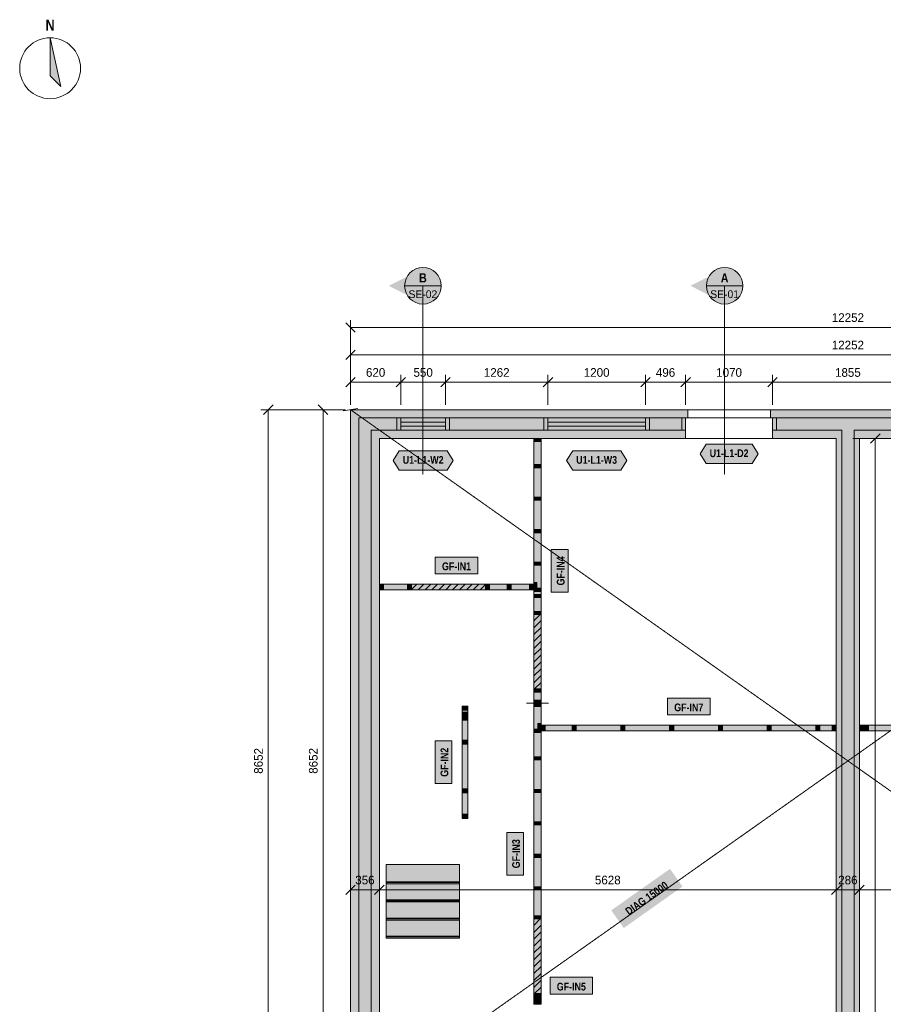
# Model space of a CAD drawing. Header units: millimetres. Extents: x -4149 to 16626, y -5842 to 13682.
# Tile 2 of 4: x -4074 to 6562, y 1328 to 13456. Entities that reach past the tile are written whole.
import ezdxf
from ezdxf.enums import TextEntityAlignment as Align

# ---------------------------------------------------------------- set-up
doc = ezdxf.new("R2010")
doc.units = ezdxf.units.MM
doc.linetypes.add('DASHED', pattern=[1.524, 1.27, -0.254])
for name, color, linetype in [('FILL-C_B2B2B5', 7, 'Continuous'), ('FILL-EPS', 7, 'Continuous'), ('FILL-INK', 7, 'Continuous'), ('FILL-RED', 7, 'Continuous'), ('FILL-TEAL_DK', 7, 'Continuous'), ('FILL-TIMBER', 7, 'Continuous'), ('FILL-WHITE', 7, 'Continuous'), ('LINE-C_85297A', 7, 'Continuous'), ('LINE-C_85297A-DASH', 7, 'DASHED'), ('LINE-INK', 7, 'Continuous'), ('LINE-INK-DASH', 7, 'DASHED'), ('LINE-RED', 7, 'Continuous'), ('LINE-RED-DASH', 7, 'DASHED'), ('LINE-STEEL_GREY', 7, 'Continuous'), ('LINE-STEEL_GREY-DASH', 7, 'DASHED'), ('LINE-TEAL_DK', 7, 'Continuous'), ('LINE-TIMBER_DK', 7, 'Continuous'), ('TEXT-C_85297A', 7, 'Continuous'), ('TEXT-INK', 7, 'Continuous'), ('TEXT-RED', 7, 'Continuous'), ('TEXT-TEAL_DK', 7, 'Continuous')]:
    doc.layers.add(name, color=color, linetype=linetype)
doc.styles.add('OpenSansCondensed-Bold', font='OpenSansCondensed-Bold.ttf')

msp = doc.modelspace()

# ---------------------------------------------------------------- hatches: boundary and pattern name
at = {"layer": 'FILL-C_B2B2B5', "true_color": 0xb2b2b5}
h = msp.add_hatch(color=256, dxfattribs=at)
h.dxf.hatch_style = 1
h.paths.add_polyline_path([(4128, 8398), (254, 8398), (254, 254), (1091, 254), (1091, 102), (102, 102), (102, 8551), (4128, 8551)])
h = msp.add_hatch(color=256, dxfattribs=at)
h.dxf.hatch_style = 1
h.paths.add_polyline_path([(5199, 8551), (7053, 8551), (7053, 8398), (6202, 8398), (6202, 254), (6707, 254), (6707, 102), (5546, 102), (5546, 254), (6050, 254), (6050, 8398), (5199, 8398)])
at = {"layer": 'FILL-EPS', "true_color": 0xccffff}
h = msp.add_hatch(color=256, dxfattribs=at)
h.dxf.hatch_style = 1
h.paths.add_polyline_path([(0, 8652), (4153, 8652), (4153, 8552), (4128, 8552), (4128, 8551), (102, 8551), (102, 102), (1091, 102), (1091, 101), (1116, 101), (1116, 0), (0, 0)])
h = msp.add_hatch(color=256, dxfattribs=at)
h.dxf.hatch_style = 1
h.paths.add_polyline_path([(5199, 8552), (5174, 8552), (5174, 8652), (7078, 8652), (7078, 8552), (7053, 8552), (7053, 8551), (5199, 8551)])
h = msp.add_hatch(color=256, dxfattribs=at)
h.dxf.hatch_style = 1
h.paths.add_polyline_path([(4128, 8297), (356, 8297), (356, 356), (1091, 356), (1091, 254), (254, 254), (254, 8398), (4128, 8398)])
h = msp.add_hatch(color=256, dxfattribs=at)
h.dxf.hatch_style = 1
h.paths.add_polyline_path([(5199, 8297), (5199, 8398), (6050, 8398), (6050, 254), (5546, 254), (5546, 356), (5983, 356), (5983, 8297)])
h = msp.add_hatch(color=256, dxfattribs=at)
h.dxf.hatch_style = 1
h.paths.add_polyline_path([(7053, 8297), (6269, 8297), (6269, 356), (6707, 356), (6707, 254), (6202, 254), (6202, 8398), (7053, 8398)])
at = {"layer": 'FILL-INK', "true_color": 0x14141a}
h = msp.add_hatch(color=256, dxfattribs=at)
h.dxf.hatch_style = 1
h.paths.add_polyline_path([(-3699, 13232), (-3568, 12632), (-3699, 12764)])
at = {"layer": 'FILL-RED', "true_color": 0xb81a1f}
h = msp.add_hatch(color=256, dxfattribs=at)
h.dxf.hatch_style = 1
h.paths.add_polyline_path([(472, 10178), (892, 9964), (892, 10391)])
h = msp.add_hatch(color=256, dxfattribs=at)
h.dxf.hatch_style = 1
h.paths.add_polyline_path([(4188, 10178), (4608, 9964), (4608, 10391)])
at = {"layer": 'FILL-TEAL_DK', "true_color": 0x006b5c}
h = msp.add_hatch(color=256, dxfattribs=at)
h.dxf.hatch_style = 1
h.paths.add_polyline_path([(570, 8551), (620, 8551), (620, 8398), (570, 8398)])
h = msp.add_hatch(color=256, dxfattribs=at)
h.dxf.hatch_style = 1
h.paths.add_polyline_path([(1170, 8551), (1220, 8551), (1220, 8398), (1170, 8398)])
h = msp.add_hatch(color=256, dxfattribs=at)
h.dxf.hatch_style = 1
h.paths.add_polyline_path([(2382, 8551), (2432, 8551), (2432, 8398), (2382, 8398)])
h = msp.add_hatch(color=256, dxfattribs=at)
h.dxf.hatch_style = 1
h.paths.add_polyline_path([(3632, 8551), (3683, 8551), (3683, 8398), (3632, 8398)])
h = msp.add_hatch(color=256, dxfattribs=at)
h.dxf.hatch_style = 1
h.paths.add_polyline_path([(4079, 8551), (4128, 8551), (4128, 8551), (4128, 8551), (4128, 8398), (4128, 8398), (4128, 8398), (4079, 8398)])
h = msp.add_hatch(color=256, dxfattribs=at)
h.dxf.hatch_style = 1
h.paths.add_polyline_path([(5199, 8398), (5199, 8551), (5199, 8551), (5199, 8551), (5248, 8551), (5248, 8551), (5248, 8551), (5248, 8398), (5248, 8398), (5248, 8398), (5199, 8398), (5199, 8398)])
at = {"layer": 'FILL-TIMBER', "true_color": 0xeddbb8}
h = msp.add_hatch(color=256, dxfattribs=at)
h.dxf.hatch_style = 1
h.paths.add_polyline_path([(2347, 8297), (2347, 8273), (2347, 8259), (2312, 8259), (2258, 8259), (2258, 8282), (2258, 8297), (2293, 8297)])
h = msp.add_hatch(color=256, dxfattribs=at)
h.dxf.hatch_style = 1
h.paths.add_polyline_path([(2347, 7975), (2347, 7951), (2347, 7937), (2312, 7937), (2258, 7937), (2258, 7960), (2258, 7975), (2293, 7975)])
h = msp.add_hatch(color=256, dxfattribs=at)
h.dxf.hatch_style = 1
h.paths.add_polyline_path([(2347, 7575), (2347, 7551), (2347, 7537), (2312, 7537), (2258, 7537), (2258, 7560), (2258, 7575), (2293, 7575)])
h = msp.add_hatch(color=256, dxfattribs=at)
h.dxf.hatch_style = 1
h.paths.add_polyline_path([(2347, 7175), (2347, 7151), (2347, 7137), (2312, 7137), (2258, 7137), (2258, 7160), (2258, 7175), (2293, 7175)])
h = msp.add_hatch(color=256, dxfattribs=at)
h.dxf.hatch_style = 1
h.paths.add_polyline_path([(2347, 6775), (2347, 6751), (2347, 6737), (2312, 6737), (2258, 6737), (2258, 6760), (2258, 6775), (2293, 6775)])
h = msp.add_hatch(color=256, dxfattribs=at)
h.dxf.hatch_style = 1
h.paths.add_polyline_path([(406, 6434), (375, 6434), (356, 6434), (356, 6460), (356, 6504), (387, 6504), (406, 6504), (406, 6477)])
h = msp.add_hatch(color=256, dxfattribs=at)
h.dxf.hatch_style = 1
h.paths.add_polyline_path([(752, 6434), (722, 6434), (702, 6434), (702, 6460), (702, 6504), (733, 6504), (752, 6504), (752, 6477)])
h = msp.add_hatch(color=256, dxfattribs=at)
h.dxf.hatch_style = 1
h.paths.add_polyline_path([(1712, 6434), (1682, 6434), (1663, 6434), (1663, 6460), (1663, 6504), (1693, 6504), (1712, 6504), (1712, 6477)])
h = msp.add_hatch(color=256, dxfattribs=at)
h.dxf.hatch_style = 1
h.paths.add_polyline_path([(1981, 6434), (1950, 6434), (1931, 6434), (1931, 6460), (1931, 6504), (1961, 6504), (1981, 6504), (1981, 6477)])
h = msp.add_hatch(color=256, dxfattribs=at)
h.dxf.hatch_style = 1
h.paths.add_polyline_path([(2256, 6434), (2225, 6434), (2206, 6434), (2206, 6460), (2206, 6504), (2237, 6504), (2256, 6504), (2256, 6477)])
h = msp.add_hatch(color=256, dxfattribs=at)
h.dxf.hatch_style = 1
h.paths.add_polyline_path([(2296, 6522), (2296, 6480), (2296, 6452), (2281, 6452), (2258, 6452), (2258, 6495), (2258, 6522), (2273, 6522)])
h = msp.add_hatch(color=256, dxfattribs=at)
h.dxf.hatch_style = 1
h.paths.add_polyline_path([(2347, 6452), (2347, 6429), (2347, 6414), (2312, 6414), (2258, 6414), (2258, 6438), (2258, 6452), (2293, 6452)])
h = msp.add_hatch(color=256, dxfattribs=at)
h.dxf.hatch_style = 1
h.paths.add_polyline_path([(2347, 6375), (2347, 6351), (2347, 6337), (2312, 6337), (2258, 6337), (2258, 6360), (2258, 6375), (2293, 6375)])
h = msp.add_hatch(color=256, dxfattribs=at)
h.dxf.hatch_style = 1
h.paths.add_polyline_path([(2347, 6168), (2347, 6145), (2347, 6130), (2312, 6130), (2258, 6130), (2258, 6154), (2258, 6168), (2293, 6168)])
h = msp.add_hatch(color=256, dxfattribs=at)
h.dxf.hatch_style = 1
h.paths.add_polyline_path([(2347, 5212), (2347, 5189), (2347, 5174), (2312, 5174), (2258, 5174), (2258, 5198), (2258, 5212), (2293, 5212)])
h = msp.add_hatch(color=256, dxfattribs=at)
h.dxf.hatch_style = 1
h.paths.add_polyline_path([(1446, 4969), (1446, 4950), (1419, 4950), (1376, 4950), (1376, 4981), (1376, 5000), (1403, 5000), (1446, 5000)])
h = msp.add_hatch(color=256, dxfattribs=at)
h.dxf.hatch_style = 1
h.paths.add_polyline_path([(2347, 5074), (2347, 5051), (2347, 5036), (2312, 5036), (2258, 5036), (2258, 5060), (2258, 5074), (2293, 5074)])
h = msp.add_hatch(color=256, dxfattribs=at)
h.dxf.hatch_style = 1
h.paths.add_polyline_path([(2347, 5034), (2347, 5011), (2347, 4996), (2312, 4996), (2258, 4996), (2258, 5020), (2258, 5034), (2293, 5034)])
h = msp.add_hatch(color=256, dxfattribs=at)
h.dxf.hatch_style = 1
h.paths.add_polyline_path([(1446, 4895), (1446, 4876), (1419, 4876), (1376, 4876), (1376, 4907), (1376, 4926), (1403, 4926), (1446, 4926)])
h = msp.add_hatch(color=256, dxfattribs=at)
h.dxf.hatch_style = 1
h.paths.add_polyline_path([(1446, 4845), (1446, 4826), (1418, 4826), (1376, 4826), (1376, 4856), (1376, 4876), (1403, 4876), (1446, 4876)])
h = msp.add_hatch(color=256, dxfattribs=at)
h.dxf.hatch_style = 1
h.paths.add_polyline_path([(2347, 4785), (2347, 4742), (2347, 4715), (2332, 4715), (2309, 4715), (2309, 4758), (2309, 4785), (2324, 4785)])
h = msp.add_hatch(color=256, dxfattribs=at)
h.dxf.hatch_style = 1
h.paths.add_polyline_path([(2399, 4696), (2368, 4696), (2349, 4696), (2349, 4723), (2349, 4766), (2380, 4766), (2399, 4766), (2399, 4739)])
h = msp.add_hatch(color=256, dxfattribs=at)
h.dxf.hatch_style = 1
h.paths.add_polyline_path([(2781, 4696), (2750, 4696), (2731, 4696), (2731, 4723), (2731, 4766), (2761, 4766), (2781, 4766), (2781, 4739)])
h = msp.add_hatch(color=256, dxfattribs=at)
h.dxf.hatch_style = 1
h.paths.add_polyline_path([(3381, 4696), (3350, 4696), (3331, 4696), (3331, 4723), (3331, 4766), (3361, 4766), (3381, 4766), (3381, 4739)])
h = msp.add_hatch(color=256, dxfattribs=at)
h.dxf.hatch_style = 1
h.paths.add_polyline_path([(3981, 4696), (3950, 4696), (3931, 4696), (3931, 4723), (3931, 4766), (3961, 4766), (3981, 4766), (3981, 4739)])
h = msp.add_hatch(color=256, dxfattribs=at)
h.dxf.hatch_style = 1
h.paths.add_polyline_path([(4581, 4696), (4550, 4696), (4531, 4696), (4531, 4723), (4531, 4766), (4561, 4766), (4581, 4766), (4581, 4739)])
h = msp.add_hatch(color=256, dxfattribs=at)
h.dxf.hatch_style = 1
h.paths.add_polyline_path([(5181, 4696), (5150, 4696), (5131, 4696), (5131, 4723), (5131, 4766), (5161, 4766), (5181, 4766), (5181, 4739)])
h = msp.add_hatch(color=256, dxfattribs=at)
h.dxf.hatch_style = 1
h.paths.add_polyline_path([(5781, 4696), (5750, 4696), (5731, 4696), (5731, 4723), (5731, 4766), (5761, 4766), (5781, 4766), (5781, 4739)])
h = msp.add_hatch(color=256, dxfattribs=at)
h.dxf.hatch_style = 1
h.paths.add_polyline_path([(5983, 4696), (5952, 4696), (5933, 4696), (5933, 4723), (5933, 4766), (5964, 4766), (5983, 4766), (5983, 4739)])
h = msp.add_hatch(color=256, dxfattribs=at)
h.dxf.hatch_style = 1
h.paths.add_polyline_path([(6319, 4696), (6288, 4696), (6269, 4696), (6269, 4723), (6269, 4766), (6300, 4766), (6319, 4766), (6319, 4739)])
h = msp.add_hatch(color=256, dxfattribs=at)
h.dxf.hatch_style = 1
h.paths.add_polyline_path([(6381, 4696), (6350, 4696), (6331, 4696), (6331, 4723), (6331, 4766), (6361, 4766), (6381, 4766), (6381, 4739)])
h = msp.add_hatch(color=256, dxfattribs=at)
h.dxf.hatch_style = 1
h.paths.add_polyline_path([(2347, 4715), (2347, 4692), (2347, 4677), (2312, 4677), (2258, 4677), (2258, 4700), (2258, 4715), (2293, 4715)])
h = msp.add_hatch(color=256, dxfattribs=at)
h.dxf.hatch_style = 1
h.paths.add_polyline_path([(1446, 4553), (1446, 4531), (1415, 4531), (1376, 4531), (1376, 4558), (1376, 4581), (1407, 4581), (1446, 4581)])
h = msp.add_hatch(color=256, dxfattribs=at)
h.dxf.hatch_style = 1
h.paths.add_polyline_path([(2347, 4375), (2347, 4351), (2347, 4337), (2312, 4337), (2258, 4337), (2258, 4360), (2258, 4375), (2293, 4375)])
h = msp.add_hatch(color=256, dxfattribs=at)
h.dxf.hatch_style = 1
h.paths.add_polyline_path([(1446, 3961), (1446, 3931), (1402, 3931), (1376, 3931), (1376, 3949), (1376, 3981), (1419, 3981), (1446, 3981)])
h = msp.add_hatch(color=256, dxfattribs=at)
h.dxf.hatch_style = 1
h.paths.add_polyline_path([(2347, 3975), (2347, 3951), (2347, 3937), (2312, 3937), (2258, 3937), (2258, 3960), (2258, 3975), (2293, 3975)])
h = msp.add_hatch(color=256, dxfattribs=at)
h.dxf.hatch_style = 1
h.paths.add_polyline_path([(1446, 3656), (1446, 3618), (1391, 3618), (1376, 3618), (1376, 3629), (1376, 3668), (1429, 3668), (1446, 3668)])
h = msp.add_hatch(color=256, dxfattribs=at)
h.dxf.hatch_style = 1
h.paths.add_polyline_path([(2347, 3575), (2347, 3551), (2347, 3537), (2312, 3537), (2258, 3537), (2258, 3560), (2258, 3575), (2293, 3575)])
h = msp.add_hatch(color=256, dxfattribs=at)
h.dxf.hatch_style = 1
h.paths.add_polyline_path([(2347, 3175), (2347, 3151), (2347, 3137), (2312, 3137), (2258, 3137), (2258, 3160), (2258, 3175), (2293, 3175)])
h = msp.add_hatch(color=256, dxfattribs=at)
h.dxf.hatch_style = 1
h.paths.add_polyline_path([(2347, 2775), (2347, 2751), (2347, 2737), (2312, 2737), (2258, 2737), (2258, 2760), (2258, 2775), (2293, 2775)])
h = msp.add_hatch(color=256, dxfattribs=at)
h.dxf.hatch_style = 1
h.paths.add_polyline_path([(2347, 2416), (2347, 2393), (2347, 2379), (2312, 2379), (2258, 2379), (2258, 2402), (2258, 2416), (2293, 2416)])
h = msp.add_hatch(color=256, dxfattribs=at)
h.dxf.hatch_style = 1
h.paths.add_polyline_path([(2347, 1460), (2347, 1437), (2347, 1423), (2312, 1423), (2258, 1423), (2258, 1446), (2258, 1460), (2293, 1460)])
h = msp.add_hatch(color=256, dxfattribs=at)
h.dxf.hatch_style = 1
h.paths.add_polyline_path([(2347, 1366), (2347, 1343), (2347, 1329), (2312, 1329), (2258, 1329), (2258, 1352), (2258, 1366), (2293, 1366)])
at = {"layer": 'FILL-WHITE', "true_color": 0xffffff}
h = msp.add_hatch(color=256, dxfattribs=at)
h.dxf.hatch_style = 1
h.paths.add_polyline_path([(1117, 10178), (1109, 10236), (1087, 10290), (1051, 10337), (1004, 10372), (950, 10395), (892, 10402), (834, 10395), (779, 10372), (733, 10337), (697, 10290), (675, 10236), (667, 10178), (675, 10119), (697, 10065), (733, 10018), (779, 9983), (834, 9960), (892, 9952), (950, 9960), (1004, 9983), (1051, 10018), (1087, 10065), (1109, 10119)])
h = msp.add_hatch(color=256, dxfattribs=at)
h.dxf.hatch_style = 1
h.paths.add_polyline_path([(4833, 10178), (4825, 10236), (4803, 10290), (4767, 10337), (4721, 10372), (4666, 10395), (4608, 10402), (4550, 10395), (4496, 10372), (4449, 10337), (4413, 10290), (4391, 10236), (4383, 10178), (4391, 10119), (4413, 10065), (4449, 10018), (4496, 9983), (4550, 9960), (4608, 9952), (4666, 9960), (4721, 9983), (4767, 10018), (4803, 10065), (4825, 10119)])
at = {"layer": 'FILL-WHITE', "true_color": 0xfaf5e8}
h = msp.add_hatch(color=256, dxfattribs=at)
h.dxf.hatch_style = 1
h.paths.add_polyline_path([(2258, 6360), (2258, 6375), (2258, 6414), (2258, 6438), (2258, 6452), (2258, 6495), (2258, 6522), (2258, 6737), (2258, 6760), (2258, 6775), (2258, 7137), (2258, 7160), (2258, 7175), (2258, 7537), (2258, 7560), (2258, 7575), (2258, 7937), (2258, 7960), (2258, 7975), (2258, 8259), (2258, 8282), (2258, 8297), (2258, 8297), (2258, 8297), (2258, 8297), (2293, 8297), (2347, 8297), (2347, 8297), (2347, 8297), (2347, 8297), (2347, 8273), (2347, 8259), (2347, 7975), (2347, 7951), (2347, 7937), (2347, 7575), (2347, 7551), (2347, 7537), (2347, 7175), (2347, 7151), (2347, 7137), (2347, 6775), (2347, 6751), (2347, 6737), (2347, 6452), (2347, 6429), (2347, 6414), (2347, 6375), (2347, 6351), (2347, 6337), (2347, 6168), (2347, 6145), (2347, 6130), (2347, 6130), (2347, 6130), (2347, 6130), (2312, 6130), (2258, 6130), (2258, 6130), (2258, 6130), (2258, 6130), (2258, 6154), (2258, 6168), (2258, 6337)])
at = {"layer": 'FILL-WHITE', "true_color": 0xffffff}
h = msp.add_hatch(color=256, dxfattribs=at)
h.dxf.hatch_style = 1
h.paths.add_polyline_path([(524, 8027), (599, 8147), (1191, 8147), (1266, 8027), (1191, 7907), (599, 7907)])
h = msp.add_hatch(color=256, dxfattribs=at)
h.dxf.hatch_style = 1
h.paths.add_polyline_path([(2662, 8027), (2737, 8147), (3328, 8147), (3403, 8027), (3328, 7907), (2737, 7907)])
h = msp.add_hatch(color=256, dxfattribs=at)
h.dxf.hatch_style = 1
h.paths.add_polyline_path([(4306, 8109), (4381, 8229), (4946, 8229), (5021, 8109), (4946, 7989), (4381, 7989)])
h = msp.add_hatch(color=256, dxfattribs=at)
h.dxf.hatch_style = 1
h.paths.add_polyline_path([(2681, 6405), (2681, 6928), (2473, 6928), (2473, 6405)])
h = msp.add_hatch(color=256, dxfattribs=at)
h.dxf.hatch_style = 1
h.paths.add_polyline_path([(1044, 6630), (1568, 6630), (1568, 6837), (1044, 6837)])
at = {"layer": 'FILL-WHITE', "true_color": 0xfaf5e8}
h = msp.add_hatch(color=256, dxfattribs=at)
h.dxf.hatch_style = 1
h.paths.add_polyline_path([(356, 6434), (356, 6434), (356, 6460), (356, 6504), (356, 6504), (387, 6504), (406, 6504), (702, 6504), (733, 6504), (752, 6504), (752, 6504), (752, 6477), (752, 6434), (752, 6434), (722, 6434), (702, 6434), (406, 6434), (375, 6434)])
at = {"layer": 'FILL-WHITE', "true_color": 0xffffff}
h = msp.add_hatch(color=256, dxfattribs=at)
h.dxf.hatch_style = 1
h.paths.add_polyline_path([(752, 6434), (752, 6504), (1663, 6504), (1663, 6434)])
at = {"layer": 'FILL-WHITE', "true_color": 0xfaf5e8}
h = msp.add_hatch(color=256, dxfattribs=at)
h.dxf.hatch_style = 1
h.paths.add_polyline_path([(1663, 6460), (1663, 6504), (1693, 6504), (1712, 6504), (1931, 6504), (1961, 6504), (1981, 6504), (2206, 6504), (2237, 6504), (2256, 6504), (2256, 6477), (2256, 6434), (2225, 6434), (2206, 6434), (1981, 6434), (1950, 6434), (1931, 6434), (1712, 6434), (1682, 6434), (1663, 6434)])
at = {"layer": 'FILL-WHITE', "true_color": 0xffffff}
h = msp.add_hatch(color=256, dxfattribs=at)
h.dxf.hatch_style = 1
h.paths.add_polyline_path([(2258, 5212), (2258, 6130), (2347, 6130), (2347, 5212)])
at = {"layer": 'FILL-WHITE', "true_color": 0xfaf5e8}
h = msp.add_hatch(color=256, dxfattribs=at)
h.dxf.hatch_style = 1
h.paths.add_polyline_path([(2312, 5036), (2258, 5036), (2258, 5060), (2258, 5074), (2258, 5174), (2258, 5198), (2258, 5212), (2293, 5212), (2347, 5212), (2347, 5189), (2347, 5174), (2347, 5074), (2347, 5051), (2347, 5036)])
at = {"layer": 'FILL-WHITE', "true_color": 0xffffff}
h = msp.add_hatch(color=256, dxfattribs=at)
h.dxf.hatch_style = 1
h.paths.add_polyline_path([(3904, 4892), (4428, 4892), (4428, 5100), (3904, 5100)])
at = {"layer": 'FILL-WHITE', "true_color": 0xfaf5e8}
h = msp.add_hatch(color=256, dxfattribs=at)
h.dxf.hatch_style = 1
h.paths.add_polyline_path([(1446, 3618), (1391, 3618), (1376, 3618), (1376, 3618), (1376, 3629), (1376, 3668), (1376, 3931), (1376, 3949), (1376, 3981), (1376, 4531), (1376, 4558), (1376, 4581), (1376, 4826), (1376, 4856), (1376, 4876), (1376, 4907), (1376, 4926), (1376, 4950), (1376, 4981), (1376, 5000), (1376, 5000), (1403, 5000), (1446, 5000), (1446, 5000), (1446, 4969), (1446, 4950), (1446, 4926), (1446, 4895), (1446, 4876), (1446, 4845), (1446, 4826), (1446, 4581), (1446, 4553), (1446, 4531), (1446, 3981), (1446, 3961), (1446, 3931), (1446, 3668), (1446, 3656), (1446, 3618)])
h = msp.add_hatch(color=256, dxfattribs=at)
h.dxf.hatch_style = 1
h.paths.add_polyline_path([(2258, 2775), (2258, 3137), (2258, 3160), (2258, 3175), (2258, 3537), (2258, 3560), (2258, 3575), (2258, 3937), (2258, 3960), (2258, 3975), (2258, 4337), (2258, 4360), (2258, 4375), (2258, 4677), (2258, 4700), (2258, 4715), (2258, 4996), (2258, 5020), (2258, 5034), (2293, 5034), (2347, 5034), (2347, 5011), (2347, 4996), (2347, 4785), (2347, 4742), (2347, 4715), (2347, 4692), (2347, 4677), (2347, 4375), (2347, 4351), (2347, 4337), (2347, 3975), (2347, 3951), (2347, 3937), (2347, 3575), (2347, 3551), (2347, 3537), (2347, 3175), (2347, 3151), (2347, 3137), (2347, 2775), (2347, 2751), (2347, 2737), (2347, 2416), (2347, 2393), (2347, 2379), (2312, 2379), (2258, 2379), (2258, 2402), (2258, 2416), (2258, 2737), (2258, 2760)])
h = msp.add_hatch(color=256, dxfattribs=at)
h.dxf.hatch_style = 1
h.paths.add_polyline_path([(2349, 4723), (2349, 4766), (2349, 4766), (2349, 4766), (2349, 4766), (2380, 4766), (2399, 4766), (2731, 4766), (2761, 4766), (2781, 4766), (3331, 4766), (3361, 4766), (3381, 4766), (3931, 4766), (3961, 4766), (3981, 4766), (4531, 4766), (4561, 4766), (4581, 4766), (5131, 4766), (5161, 4766), (5181, 4766), (5731, 4766), (5761, 4766), (5781, 4766), (5933, 4766), (5964, 4766), (5983, 4766), (5983, 4766), (5983, 4766), (5983, 4766), (5983, 4739), (5983, 4696), (5983, 4696), (5983, 4696), (5983, 4696), (5952, 4696), (5933, 4696), (5781, 4696), (5750, 4696), (5731, 4696), (5181, 4696), (5150, 4696), (5131, 4696), (4581, 4696), (4550, 4696), (4531, 4696), (3981, 4696), (3950, 4696), (3931, 4696), (3381, 4696), (3350, 4696), (3331, 4696), (2781, 4696), (2750, 4696), (2731, 4696), (2399, 4696), (2368, 4696), (2349, 4696), (2349, 4696), (2349, 4696), (2349, 4696)])
h = msp.add_hatch(color=256, dxfattribs=at)
h.dxf.hatch_style = 1
h.paths.add_polyline_path([(6269, 4723), (6269, 4766), (6269, 4766), (6269, 4766), (6269, 4766), (6300, 4766), (6319, 4766), (6331, 4766), (6361, 4766), (6381, 4766), (6931, 4766), (6961, 4766), (6981, 4766), (7531, 4766), (7561, 4766), (7581, 4766), (8131, 4766), (8161, 4766), (8181, 4766), (8731, 4766), (8761, 4766), (8781, 4766), (9331, 4766), (9361, 4766), (9381, 4766), (9853, 4766), (9884, 4766), (9903, 4766), (9903, 4766), (9903, 4766), (9903, 4766), (9903, 4739), (9903, 4696), (9903, 4696), (9903, 4696), (9903, 4696), (9873, 4696), (9853, 4696), (9381, 4696), (9350, 4696), (9331, 4696), (8781, 4696), (8750, 4696), (8731, 4696), (8181, 4696), (8150, 4696), (8131, 4696), (7581, 4696), (7550, 4696), (7531, 4696), (6981, 4696), (6950, 4696), (6931, 4696), (6381, 4696), (6350, 4696), (6331, 4696), (6319, 4696), (6288, 4696), (6269, 4696), (6269, 4696), (6269, 4696), (6269, 4696)])
at = {"layer": 'FILL-WHITE', "true_color": 0xffffff}
h = msp.add_hatch(color=256, dxfattribs=at)
h.dxf.hatch_style = 1
h.paths.add_polyline_path([(1250, 4047), (1250, 4571), (1042, 4571), (1042, 4047)])
h = msp.add_hatch(color=256, dxfattribs=at)
h.dxf.hatch_style = 1
h.paths.add_polyline_path([(2132, 2920), (2132, 3443), (1924, 3443), (1924, 2920)])
h = msp.add_hatch(color=256, dxfattribs=at)
h.dxf.hatch_style = 1
h.paths.add_polyline_path([(441, 3050), (441, 3050), (1344, 3050), (1344, 2811), (1344, 2811), (441, 2811)])
h = msp.add_hatch(color=256, dxfattribs=at)
h.dxf.hatch_style = 1
h.paths.add_polyline_path([(3366, 2267), (4089, 2778), (3935, 2996), (3212, 2485)])
h = msp.add_hatch(color=256, dxfattribs=at)
h.dxf.hatch_style = 1
h.paths.add_polyline_path([(441, 2836), (441, 2836), (441, 2836), (1344, 2836), (1344, 2827), (1344, 2827), (1344, 2827), (1344, 2827), (441, 2827), (441, 2836)])
h = msp.add_hatch(color=256, dxfattribs=at)
h.dxf.hatch_style = 1
h.paths.add_polyline_path([(441, 2827), (441, 2827), (1344, 2827), (1344, 2588), (1344, 2588), (441, 2588)])
h = msp.add_hatch(color=256, dxfattribs=at)
h.dxf.hatch_style = 1
h.paths.add_polyline_path([(441, 2613), (441, 2613), (441, 2613), (1344, 2613), (1344, 2604), (1344, 2604), (1344, 2604), (1344, 2604), (441, 2604), (441, 2613)])
h = msp.add_hatch(color=256, dxfattribs=at)
h.dxf.hatch_style = 1
h.paths.add_polyline_path([(441, 2604), (441, 2604), (1344, 2604), (1344, 2365), (1344, 2365), (441, 2365)])
h = msp.add_hatch(color=256, dxfattribs=at)
h.dxf.hatch_style = 1
h.paths.add_polyline_path([(441, 2390), (441, 2390), (441, 2390), (1344, 2390), (1344, 2381), (1344, 2381), (1344, 2381), (1344, 2381), (441, 2381), (441, 2390)])
h = msp.add_hatch(color=256, dxfattribs=at)
h.dxf.hatch_style = 1
h.paths.add_polyline_path([(441, 2381), (441, 2381), (1344, 2381), (1344, 2142), (1344, 2142), (441, 2142)])
h = msp.add_hatch(color=256, dxfattribs=at)
h.dxf.hatch_style = 1
h.paths.add_polyline_path([(2258, 1460), (2258, 2379), (2347, 2379), (2347, 1460)])
h = msp.add_hatch(color=256, dxfattribs=at)
h.dxf.hatch_style = 1
h.paths.add_polyline_path([(441, 2167), (441, 2167), (441, 2167), (1344, 2167), (1344, 2158), (1344, 2158), (1344, 2158), (1344, 2158), (441, 2158), (441, 2167)])
h = msp.add_hatch(color=256, dxfattribs=at)
h.dxf.hatch_style = 1
h.paths.add_polyline_path([(2458, 1453), (2982, 1453), (2982, 1660), (2458, 1660)])
at = {"layer": 'FILL-WHITE', "true_color": 0xfaf5e8}
h = msp.add_hatch(color=256, dxfattribs=at)
h.dxf.hatch_style = 1
h.paths.add_polyline_path([(2312, 1329), (2258, 1329), (2258, 1352), (2258, 1366), (2258, 1423), (2258, 1446), (2258, 1460), (2293, 1460), (2347, 1460), (2347, 1437), (2347, 1423), (2347, 1366), (2347, 1343), (2347, 1329)])

# ---------------------------------------------------------------- linework, layer by layer
at = {"layer": 'LINE-C_85297A', "lineweight": 5}
msp.add_line((-89, 8637), (89, 8668), dxfattribs=at)
at = {"layer": 'LINE-C_85297A-DASH', "lineweight": 5}
for p, q in [((0, 0), (12252, 8652)), ((0, 8652), (12252, 0))]:
    msp.add_line(p, q, dxfattribs=at)
at = {"layer": 'LINE-INK', "lineweight": 5}
for p, q in [((58, 9607), (-58, 9723)), ((0, 8713), (0, 9755)), ((12252, 9665), (0, 9665)), ((-58, 9269), (58, 9386)), ((0, 8713), (0, 9418)), ((0, 9328), (12252, 9328)), ((-58, 8932), (58, 9048)), ((0, 8713), (0, 9080)), ((0, 8990), (12252, 8990)), ((562, 8932), (678, 9048)), ((620, 8713), (620, 9080)), ((1112, 8932), (1228, 9048)), ((1170, 8713), (1170, 9080)), ((2374, 8932), (2491, 9048)), ((2432, 8713), (2432, 9080)), ((3574, 8932), (3691, 9048)), ((3632, 8713), (3632, 9080)), ((4070, 8932), (4187, 9048)), ((4128, 8713), (4128, 9080)), ((5140, 8932), (5257, 9048)), ((5199, 8713), (5199, 9080)), ((-60, 8652), (-1103, 8652)), ((-954, 8711), (-1071, 8594)), ((-1012, 8652), (-1012, 0)), ((-60, 8652), (-428, 8652)), ((-279, 8594), (-396, 8711)), ((-338, 0), (-338, 8652)), ((1170, 8652), (620, 8652)), ((3632, 8652), (2432, 8652)), ((1170, 8500), (620, 8500)), ((3632, 8500), (2432, 8500)), ((1170, 8450), (620, 8450)), ((3632, 8450), (2432, 8450)), ((1170, 8297), (620, 8297)), ((3632, 8297), (2432, 8297)), ((6186, 8297), (6554, 8297)), ((6405, 8239), (6522, 8355)), ((6464, 356), (6464, 8297)), ((2437, 5035), (2168, 5035)), ((-58, 2680), (58, 2796)), ((0, 2738), (0, 2828)), ((297, 2680), (414, 2796)), ((356, 2738), (356, 2828)), ((5925, 2680), (6042, 2796)), ((5983, 2738), (5983, 2828)), ((6211, 2680), (6327, 2796)), ((6269, 2738), (6269, 2828)), ((0, 2738), (12252, 2738))]:
    msp.add_line(p, q, dxfattribs=at)
for points in [[(-3699, 13232), (-3568, 12632), (-3699, 12764)], [(0, 0), (0, 8652), (4153, 8652), (4153, 8552), (4128, 8552), (4128, 8297), (356, 8297), (356, 356), (1091, 356), (1091, 101), (1116, 101), (1116, 0)], [(5983, 8297), (5199, 8297), (5199, 8552), (5174, 8552), (5174, 8652), (7078, 8652), (7078, 8552), (7053, 8552), (7053, 8297), (6269, 8297), (6269, 356), (6707, 356), (6707, 101), (6732, 101), (6732, 0), (5520, 0), (5520, 101), (5546, 101), (5546, 356), (5983, 356)], [(2258, 6360), (2258, 6375), (2258, 6414), (2258, 6438), (2258, 6452), (2258, 6495), (2258, 6522), (2258, 6737), (2258, 6760), (2258, 6775), (2258, 7137), (2258, 7160), (2258, 7175), (2258, 7537), (2258, 7560), (2258, 7575), (2258, 7937), (2258, 7960), (2258, 7975), (2258, 8259), (2258, 8282), (2258, 8297), (2258, 8297), (2258, 8297), (2258, 8297), (2293, 8297), (2347, 8297), (2347, 8297), (2347, 8297), (2347, 8297), (2347, 8273), (2347, 8259), (2347, 7975), (2347, 7951), (2347, 7937), (2347, 7575), (2347, 7551), (2347, 7537), (2347, 7175), (2347, 7151), (2347, 7137), (2347, 6775), (2347, 6751), (2347, 6737), (2347, 6452), (2347, 6429), (2347, 6414), (2347, 6375), (2347, 6351), (2347, 6337), (2347, 6168), (2347, 6145), (2347, 6130), (2347, 6130), (2347, 6130), (2347, 6130), (2312, 6130), (2258, 6130), (2258, 6130), (2258, 6130), (2258, 6130), (2258, 6154), (2258, 6168), (2258, 6337)], [(2681, 6405), (2681, 6928), (2473, 6928), (2473, 6405)], [(1044, 6630), (1568, 6630), (1568, 6837), (1044, 6837)], [(356, 6434), (356, 6434), (356, 6460), (356, 6504), (356, 6504), (387, 6504), (406, 6504), (702, 6504), (733, 6504), (752, 6504), (752, 6504), (752, 6477), (752, 6434), (752, 6434), (722, 6434), (702, 6434), (406, 6434), (375, 6434)], [(1663, 6460), (1663, 6504), (1693, 6504), (1712, 6504), (1931, 6504), (1961, 6504), (1981, 6504), (2206, 6504), (2237, 6504), (2256, 6504), (2256, 6477), (2256, 6434), (2225, 6434), (2206, 6434), (1981, 6434), (1950, 6434), (1931, 6434), (1712, 6434), (1682, 6434), (1663, 6434)], [(2312, 5036), (2258, 5036), (2258, 5060), (2258, 5074), (2258, 5174), (2258, 5198), (2258, 5212), (2293, 5212), (2347, 5212), (2347, 5189), (2347, 5174), (2347, 5074), (2347, 5051), (2347, 5036)], [(3904, 4892), (4428, 4892), (4428, 5100), (3904, 5100)], [(1446, 3618), (1391, 3618), (1376, 3618), (1376, 3618), (1376, 3629), (1376, 3668), (1376, 3931), (1376, 3949), (1376, 3981), (1376, 4531), (1376, 4558), (1376, 4581), (1376, 4826), (1376, 4856), (1376, 4876), (1376, 4907), (1376, 4926), (1376, 4950), (1376, 4981), (1376, 5000), (1376, 5000), (1403, 5000), (1446, 5000), (1446, 5000), (1446, 4969), (1446, 4950), (1446, 4926), (1446, 4895), (1446, 4876), (1446, 4845), (1446, 4826), (1446, 4581), (1446, 4553), (1446, 4531), (1446, 3981), (1446, 3961), (1446, 3931), (1446, 3668), (1446, 3656), (1446, 3618)], [(2258, 2775), (2258, 3137), (2258, 3160), (2258, 3175), (2258, 3537), (2258, 3560), (2258, 3575), (2258, 3937), (2258, 3960), (2258, 3975), (2258, 4337), (2258, 4360), (2258, 4375), (2258, 4677), (2258, 4700), (2258, 4715), (2258, 4996), (2258, 5020), (2258, 5034), (2293, 5034), (2347, 5034), (2347, 5011), (2347, 4996), (2347, 4785), (2347, 4742), (2347, 4715), (2347, 4692), (2347, 4677), (2347, 4375), (2347, 4351), (2347, 4337), (2347, 3975), (2347, 3951), (2347, 3937), (2347, 3575), (2347, 3551), (2347, 3537), (2347, 3175), (2347, 3151), (2347, 3137), (2347, 2775), (2347, 2751), (2347, 2737), (2347, 2416), (2347, 2393), (2347, 2379), (2312, 2379), (2258, 2379), (2258, 2402), (2258, 2416), (2258, 2737), (2258, 2760)], [(2349, 4723), (2349, 4766), (2349, 4766), (2349, 4766), (2349, 4766), (2380, 4766), (2399, 4766), (2731, 4766), (2761, 4766), (2781, 4766), (3331, 4766), (3361, 4766), (3381, 4766), (3931, 4766), (3961, 4766), (3981, 4766), (4531, 4766), (4561, 4766), (4581, 4766), (5131, 4766), (5161, 4766), (5181, 4766), (5731, 4766), (5761, 4766), (5781, 4766), (5933, 4766), (5964, 4766), (5983, 4766), (5983, 4766), (5983, 4766), (5983, 4766), (5983, 4739), (5983, 4696), (5983, 4696), (5983, 4696), (5983, 4696), (5952, 4696), (5933, 4696), (5781, 4696), (5750, 4696), (5731, 4696), (5181, 4696), (5150, 4696), (5131, 4696), (4581, 4696), (4550, 4696), (4531, 4696), (3981, 4696), (3950, 4696), (3931, 4696), (3381, 4696), (3350, 4696), (3331, 4696), (2781, 4696), (2750, 4696), (2731, 4696), (2399, 4696), (2368, 4696), (2349, 4696), (2349, 4696), (2349, 4696), (2349, 4696)], [(1250, 4047), (1250, 4571), (1042, 4571), (1042, 4047)], [(2132, 2920), (2132, 3443), (1924, 3443), (1924, 2920)], [(441, 3050), (441, 3050), (1344, 3050), (1344, 2811), (1344, 2811), (441, 2811)], [(441, 2836), (441, 2836), (441, 2836), (1344, 2836), (1344, 2827), (1344, 2827), (1344, 2827), (1344, 2827), (441, 2827), (441, 2836)], [(441, 2827), (441, 2827), (1344, 2827), (1344, 2588), (1344, 2588), (441, 2588)], [(441, 2613), (441, 2613), (441, 2613), (1344, 2613), (1344, 2604), (1344, 2604), (1344, 2604), (1344, 2604), (441, 2604), (441, 2613)], [(441, 2604), (441, 2604), (1344, 2604), (1344, 2365), (1344, 2365), (441, 2365)], [(441, 2390), (441, 2390), (441, 2390), (1344, 2390), (1344, 2381), (1344, 2381), (1344, 2381), (1344, 2381), (441, 2381), (441, 2390)], [(441, 2381), (441, 2381), (1344, 2381), (1344, 2142), (1344, 2142), (441, 2142)], [(441, 2167), (441, 2167), (441, 2167), (1344, 2167), (1344, 2158), (1344, 2158), (1344, 2158), (1344, 2158), (441, 2158), (441, 2167)], [(2458, 1453), (2982, 1453), (2982, 1660), (2458, 1660)], [(2312, 1329), (2258, 1329), (2258, 1352), (2258, 1366), (2258, 1423), (2258, 1446), (2258, 1460), (2293, 1460), (2347, 1460), (2347, 1437), (2347, 1423), (2347, 1366), (2347, 1343), (2347, 1329)]]:
    msp.add_lwpolyline(points, close=True, dxfattribs=at)
msp.add_lwpolyline([(6931, 4696), (6381, 4696), (6350, 4696), (6331, 4696), (6319, 4696), (6288, 4696), (6269, 4696), (6269, 4696), (6269, 4696), (6269, 4696), (6269, 4723), (6269, 4766), (6269, 4766), (6269, 4766), (6269, 4766), (6300, 4766), (6319, 4766), (6331, 4766), (6361, 4766), (6381, 4766), (6931, 4766)], dxfattribs=at)
msp.add_circle((-3699, 12858), 375, dxfattribs=at)
at = {"layer": 'LINE-INK-DASH', "lineweight": 5}
for p, q in [((5199, 8652), (4128, 8652)), ((5199, 8297), (4128, 8297))]:
    msp.add_line(p, q, dxfattribs=at)
for points in [[(752, 6434), (752, 6504), (1663, 6504), (1663, 6434)], [(2258, 5212), (2258, 6130), (2347, 6130), (2347, 5212)], [(2258, 1460), (2258, 2379), (2347, 2379), (2347, 1460)]]:
    msp.add_lwpolyline(points, close=True, dxfattribs=at)
at = {"layer": 'LINE-RED', "lineweight": 5}
for p, q in [((667, 10178), (1117, 10178)), ((4383, 10178), (4833, 10178))]:
    msp.add_line(p, q, dxfattribs=at)
for centre in [(892, 10178), (4608, 10178)]:
    msp.add_circle(centre, 225, dxfattribs=at)
at = {"layer": 'LINE-RED-DASH', "lineweight": 5}
for p, q in [((892, 10178), (892, 7852)), ((4608, 10178), (4608, 7852))]:
    msp.add_line(p, q, dxfattribs=at)
at = {"layer": 'LINE-STEEL_GREY', "lineweight": 5}
for points in [[(4128, 8398), (254, 8398), (254, 254), (1091, 254), (1091, 102), (102, 102), (102, 8551), (4128, 8551)], [(5199, 8551), (7053, 8551), (7053, 8398), (6202, 8398), (6202, 254), (6707, 254), (6707, 102), (5546, 102), (5546, 254), (6050, 254), (6050, 8398), (5199, 8398)]]:
    msp.add_lwpolyline(points, close=True, dxfattribs=at)
at = {"layer": 'LINE-STEEL_GREY-DASH', "lineweight": 5}
for points in [[(-1, 8654), (-1, 8654), (-1, 8654)], [(0, 8653), (0, 8653), (-1, 8653)], [(12252, 8652), (12252, 8652), (12252, 0), (12253, 0), (12253, 0), (12252, 0), (0, 0), (0, 8652)], [(12151, 8551), (102, 8551), (102, 102), (12151, 102)]]:
    msp.add_lwpolyline(points, close=True, dxfattribs=at)
at = {"layer": 'LINE-TEAL_DK', "lineweight": 5}
for points in [[(570, 8551), (620, 8551), (620, 8398), (570, 8398)], [(1170, 8551), (1220, 8551), (1220, 8398), (1170, 8398)], [(2382, 8551), (2432, 8551), (2432, 8398), (2382, 8398)], [(3632, 8551), (3683, 8551), (3683, 8398), (3632, 8398)], [(4079, 8551), (4128, 8551), (4128, 8551), (4128, 8551), (4128, 8398), (4128, 8398), (4128, 8398), (4079, 8398)], [(5199, 8398), (5199, 8551), (5199, 8551), (5199, 8551), (5248, 8551), (5248, 8551), (5248, 8551), (5248, 8398), (5248, 8398), (5248, 8398), (5199, 8398), (5199, 8398)], [(524, 8027), (599, 8147), (1191, 8147), (1266, 8027), (1191, 7907), (599, 7907)], [(2662, 8027), (2737, 8147), (3328, 8147), (3403, 8027), (3328, 7907), (2737, 7907)], [(4306, 8109), (4381, 8229), (4946, 8229), (5021, 8109), (4946, 7989), (4381, 7989)]]:
    msp.add_lwpolyline(points, close=True, dxfattribs=at)
at = {"layer": 'LINE-TIMBER_DK', "lineweight": 5}
for p, q in [((752, 6438), (818, 6504)), ((833, 6434), (903, 6504)), ((918, 6434), (988, 6504)), ((1003, 6434), (1073, 6504)), ((1088, 6434), (1158, 6504)), ((1173, 6434), (1242, 6504)), ((1257, 6434), (1327, 6504)), ((1342, 6434), (1412, 6504)), ((1427, 6434), (1497, 6504)), ((1512, 6434), (1582, 6504)), ((1597, 6434), (1663, 6499)), ((2258, 6051), (2337, 6130)), ((2258, 5966), (2347, 6055)), ((2258, 5882), (2347, 5971)), ((2258, 5797), (2347, 5886)), ((2258, 5712), (2347, 5801)), ((2258, 5627), (2347, 5716)), ((2258, 5542), (2347, 5631)), ((2258, 5457), (2347, 5546)), ((2258, 5372), (2347, 5461)), ((2258, 5288), (2347, 5377)), ((2268, 5212), (2347, 5292)), ((2258, 2299), (2337, 2379)), ((2258, 2214), (2347, 2303)), ((2258, 2130), (2347, 2219)), ((2258, 2045), (2347, 2134)), ((2258, 1960), (2347, 2049)), ((2258, 1875), (2347, 1964)), ((2258, 1790), (2347, 1879)), ((2258, 1705), (2347, 1794)), ((2258, 1620), (2347, 1709)), ((2258, 1536), (2347, 1625)), ((2268, 1460), (2347, 1540))]:
    msp.add_line(p, q, dxfattribs=at)
for points in [[(2347, 8297), (2347, 8273), (2347, 8259), (2312, 8259), (2258, 8259), (2258, 8282), (2258, 8297), (2293, 8297)], [(2347, 7975), (2347, 7951), (2347, 7937), (2312, 7937), (2258, 7937), (2258, 7960), (2258, 7975), (2293, 7975)], [(2347, 7575), (2347, 7551), (2347, 7537), (2312, 7537), (2258, 7537), (2258, 7560), (2258, 7575), (2293, 7575)], [(2347, 7175), (2347, 7151), (2347, 7137), (2312, 7137), (2258, 7137), (2258, 7160), (2258, 7175), (2293, 7175)], [(2347, 6775), (2347, 6751), (2347, 6737), (2312, 6737), (2258, 6737), (2258, 6760), (2258, 6775), (2293, 6775)], [(406, 6434), (375, 6434), (356, 6434), (356, 6460), (356, 6504), (387, 6504), (406, 6504), (406, 6477)], [(752, 6434), (722, 6434), (702, 6434), (702, 6460), (702, 6504), (733, 6504), (752, 6504), (752, 6477)], [(1712, 6434), (1682, 6434), (1663, 6434), (1663, 6460), (1663, 6504), (1693, 6504), (1712, 6504), (1712, 6477)], [(1981, 6434), (1950, 6434), (1931, 6434), (1931, 6460), (1931, 6504), (1961, 6504), (1981, 6504), (1981, 6477)], [(2256, 6434), (2225, 6434), (2206, 6434), (2206, 6460), (2206, 6504), (2237, 6504), (2256, 6504), (2256, 6477)], [(2296, 6522), (2296, 6480), (2296, 6452), (2281, 6452), (2258, 6452), (2258, 6495), (2258, 6522), (2273, 6522)], [(2347, 6452), (2347, 6429), (2347, 6414), (2312, 6414), (2258, 6414), (2258, 6438), (2258, 6452), (2293, 6452)], [(2347, 6375), (2347, 6351), (2347, 6337), (2312, 6337), (2258, 6337), (2258, 6360), (2258, 6375), (2293, 6375)], [(2347, 6168), (2347, 6145), (2347, 6130), (2312, 6130), (2258, 6130), (2258, 6154), (2258, 6168), (2293, 6168)], [(2347, 5212), (2347, 5189), (2347, 5174), (2312, 5174), (2258, 5174), (2258, 5198), (2258, 5212), (2293, 5212)], [(1446, 4969), (1446, 4950), (1419, 4950), (1376, 4950), (1376, 4981), (1376, 5000), (1403, 5000), (1446, 5000)], [(2347, 5074), (2347, 5051), (2347, 5036), (2312, 5036), (2258, 5036), (2258, 5060), (2258, 5074), (2293, 5074)], [(2347, 5034), (2347, 5011), (2347, 4996), (2312, 4996), (2258, 4996), (2258, 5020), (2258, 5034), (2293, 5034)], [(1446, 4895), (1446, 4876), (1419, 4876), (1376, 4876), (1376, 4907), (1376, 4926), (1403, 4926), (1446, 4926)], [(1446, 4845), (1446, 4826), (1418, 4826), (1376, 4826), (1376, 4856), (1376, 4876), (1403, 4876), (1446, 4876)], [(2347, 4785), (2347, 4742), (2347, 4715), (2332, 4715), (2309, 4715), (2309, 4758), (2309, 4785), (2324, 4785)], [(2399, 4696), (2368, 4696), (2349, 4696), (2349, 4723), (2349, 4766), (2380, 4766), (2399, 4766), (2399, 4739)], [(2781, 4696), (2750, 4696), (2731, 4696), (2731, 4723), (2731, 4766), (2761, 4766), (2781, 4766), (2781, 4739)], [(3381, 4696), (3350, 4696), (3331, 4696), (3331, 4723), (3331, 4766), (3361, 4766), (3381, 4766), (3381, 4739)], [(3981, 4696), (3950, 4696), (3931, 4696), (3931, 4723), (3931, 4766), (3961, 4766), (3981, 4766), (3981, 4739)], [(4581, 4696), (4550, 4696), (4531, 4696), (4531, 4723), (4531, 4766), (4561, 4766), (4581, 4766), (4581, 4739)], [(5181, 4696), (5150, 4696), (5131, 4696), (5131, 4723), (5131, 4766), (5161, 4766), (5181, 4766), (5181, 4739)], [(5781, 4696), (5750, 4696), (5731, 4696), (5731, 4723), (5731, 4766), (5761, 4766), (5781, 4766), (5781, 4739)], [(5983, 4696), (5952, 4696), (5933, 4696), (5933, 4723), (5933, 4766), (5964, 4766), (5983, 4766), (5983, 4739)], [(6319, 4696), (6288, 4696), (6269, 4696), (6269, 4723), (6269, 4766), (6300, 4766), (6319, 4766), (6319, 4739)], [(6381, 4696), (6350, 4696), (6331, 4696), (6331, 4723), (6331, 4766), (6361, 4766), (6381, 4766), (6381, 4739)], [(2347, 4715), (2347, 4692), (2347, 4677), (2312, 4677), (2258, 4677), (2258, 4700), (2258, 4715), (2293, 4715)], [(1446, 4553), (1446, 4531), (1415, 4531), (1376, 4531), (1376, 4558), (1376, 4581), (1407, 4581), (1446, 4581)], [(2347, 4375), (2347, 4351), (2347, 4337), (2312, 4337), (2258, 4337), (2258, 4360), (2258, 4375), (2293, 4375)], [(1446, 3961), (1446, 3931), (1402, 3931), (1376, 3931), (1376, 3949), (1376, 3981), (1419, 3981), (1446, 3981)], [(2347, 3975), (2347, 3951), (2347, 3937), (2312, 3937), (2258, 3937), (2258, 3960), (2258, 3975), (2293, 3975)], [(1446, 3656), (1446, 3618), (1391, 3618), (1376, 3618), (1376, 3629), (1376, 3668), (1429, 3668), (1446, 3668)], [(2347, 3575), (2347, 3551), (2347, 3537), (2312, 3537), (2258, 3537), (2258, 3560), (2258, 3575), (2293, 3575)], [(2347, 3175), (2347, 3151), (2347, 3137), (2312, 3137), (2258, 3137), (2258, 3160), (2258, 3175), (2293, 3175)], [(2347, 2775), (2347, 2751), (2347, 2737), (2312, 2737), (2258, 2737), (2258, 2760), (2258, 2775), (2293, 2775)], [(2347, 2416), (2347, 2393), (2347, 2379), (2312, 2379), (2258, 2379), (2258, 2402), (2258, 2416), (2293, 2416)], [(2347, 1460), (2347, 1437), (2347, 1423), (2312, 1423), (2258, 1423), (2258, 1446), (2258, 1460), (2293, 1460)], [(2347, 1366), (2347, 1343), (2347, 1329), (2312, 1329), (2258, 1329), (2258, 1352), (2258, 1366), (2293, 1366)]]:
    msp.add_lwpolyline(points, close=True, dxfattribs=at)

# ---------------------------------------------------------------- texts
at = {"layer": 'TEXT-C_85297A', "style": 'OpenSansCondensed-Bold'}
msp.add_text('DIAG 15000', height=95.2, rotation=35.2293, dxfattribs=at).set_placement((3676, 2596), align=Align.CENTER)
at = {"layer": 'TEXT-INK', "style": 'OpenSansCondensed-Bold'}
for s, height, p in [('N', 133, (-3699, 13322)), ('GF-IN1', 95.2, (1306, 6675)), ('GF-IN7', 95.2, (4166, 4937)), ('GF-IN5', 95.2, (2720, 1498))]:
    msp.add_text(s, height=height, dxfattribs=at).set_placement(p, align=Align.CENTER)
at = {"layer": 'TEXT-INK'}
for s, p in [('12252', (6126, 9733)), ('12252', (6126, 9395)), ('620', (310, 9057)), ('550', (895, 9057)), ('1262', (1801, 9057)), ('1200', (3032, 9057)), ('496', (3880, 9057)), ('1070', (4663, 9057)), ('1855', (6126, 9057)), ('356', (178, 2805)), ('5628', (3169, 2805)), ('286', (6126, 2805))]:
    msp.add_text(s, height=106.7, dxfattribs=at).set_placement(p, align=Align.CENTER)
at = {"layer": 'TEXT-INK', "style": 'OpenSansCondensed-Bold'}
for s, p in [('GF-IN4', (2636, 6666)), ('GF-IN2', (1205, 4309)), ('GF-IN3', (2087, 3182))]:
    msp.add_text(s, height=95.2, rotation=90, dxfattribs=at).set_placement(p, align=Align.CENTER)
at = {"layer": 'TEXT-INK'}
for p in [(-1080, 4326), (-405, 4326)]:
    msp.add_text('8652', height=106.7, rotation=90, dxfattribs=at).set_placement(p, align=Align.CENTER)
at = {"layer": 'TEXT-RED', "style": 'OpenSansCondensed-Bold'}
for s, p in [('B', (892, 10219)), ('A', (4608, 10219))]:
    msp.add_text(s, height=114, dxfattribs=at).set_placement(p, align=Align.CENTER)
at = {"layer": 'TEXT-RED'}
for s, p in [('SE-02', (892, 10027)), ('SE-01', (4608, 10027))]:
    msp.add_text(s, height=95.2, dxfattribs=at).set_placement(p, align=Align.CENTER)
at = {"layer": 'TEXT-TEAL_DK', "style": 'OpenSansCondensed-Bold'}
for s, p in [('U1-L1-D2', (4663, 8068)), ('U1-L1-W2', (895, 7986)), ('U1-L1-W3', (3032, 7986))]:
    msp.add_text(s, height=95.2, dxfattribs=at).set_placement(p, align=Align.CENTER)

doc.saveas('drawing.dxf')
